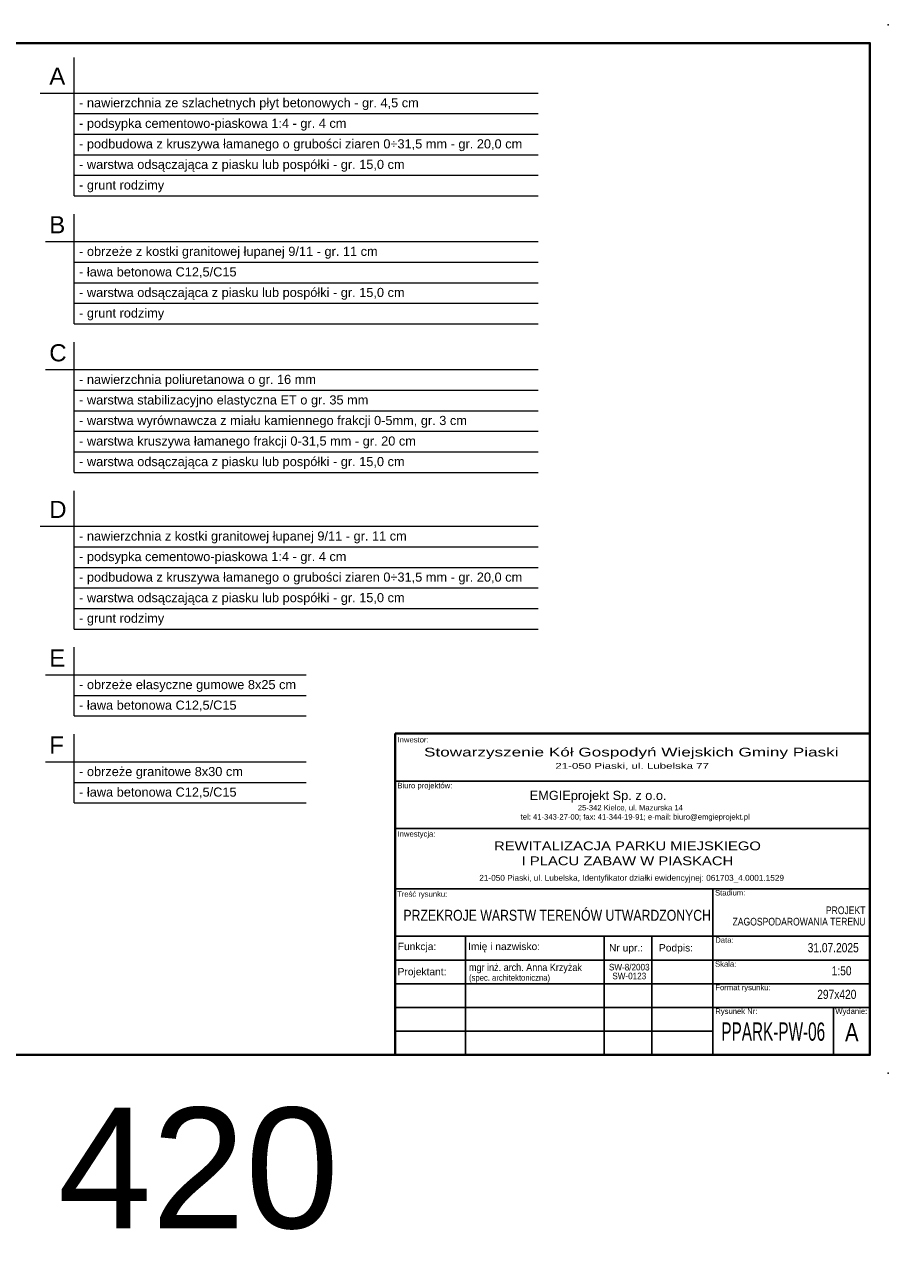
# Model space of a CAD drawing. Header units: millimetres. Extents: x 2269 to 3109, y 905 to 1684.
# Tile 2 of 2: x 2636 to 3109, y 1006 to 1684. Entities that reach past the tile are written whole.
import ezdxf

# ---------------------------------------------------------------- set-up
doc = ezdxf.new("R2010")
doc.units = ezdxf.units.MM
doc.layers.add('_EMGIE_opisy', color=4, linetype='Continuous')
doc.layers.add('G-Ramka', color=5, linetype='Continuous', lineweight=40)
doc.layers.add('G-Tabelka', color=7, linetype='Continuous', lineweight=5)
doc.styles.add('Arial-GG', font='arial.ttf')
doc.styles.add('GENERATED_STYLE_1', font='arial.ttf')
doc.styles.add('GENERATED_STYLE_8', font='swissek.ttf')
doc.dimstyles.new('S-1 do 10-GG', dxfattribs={"dimscale": 10, "dimtxt": 2.2, "dimasz": 2, "dimexe": 1, "dimexo": 2, "dimgap": 0.6, "dimtad": 1, "dimdec": 0, "dimrnd": 1, "dimtxsty": 'Arial-GG', "dimcen": 0, "dimclrd": 256, "dimclre": 256, "dimclrt": 7, "dimadec": 0, "dimazin": 0, "dimtfac": 1, "dimtdec": 0, "dimtix": 1, "dimtmove": 0, "dimatfit": 2, "dimfxl": 0, "dimlwd": 5, "dimlwe": 5, "dimarcsym": 0})

# ---------------------------------------------------------------- blocks, each defined once
blk = doc.blocks.new('*D10')
at = {"layer": 'Defpoints', "color": 0, "ltscale": 2}
for p in [(-10, 167.36), (410, 0), (410, -52)]:
    blk.add_point(p, dxfattribs=at)
at = {"layer": 'Defpoints', "color": 7, "ltscale": 2, "insert": (158.4, -26.15), "char_height": 33, "attachment_point": 5, "style": 'Arial-GG'}
blk.add_mtext('297 x 420', dxfattribs=at)
blk = doc.blocks.new('*U2')
at = {"layer": 'Defpoints', "ltscale": 0.8}
blk.add_point((405, 5), dxfattribs=at)
at = {"layer": 'Defpoints', "ltscale": 2}
blk.add_point((405, 5), dxfattribs=at)
at = {"layer": 'G-Ramka', "color": 0}
blk.add_lwpolyline([(25, 282), (25, 5), (405, 5), (405, 282)], close=True, dxfattribs=at)
at = {"layer": 'G-Tabelka'}
for p in [(410, 287), (410, 0)]:
    blk.add_point(p, dxfattribs=at)
at = {"layer": 'Defpoints', "ltscale": 2}
dim = blk.add_linear_dim(base=(410, -52), p1=(-10, 167.36), p2=(410, 0), dimstyle='S-1 do 10-GG', override={"dimscale": 15, "dimpost": '297 x <>', "dimse1": 1, "dimse2": 1, "dimsd1": 1, "dimsd2": 1}, dxfattribs=at)
dim.commit()
dim.dimension.update_dxf_attribs({"geometry": '*D10', "text_midpoint": (158.4, -52), "dimtype": 128})

msp = doc.modelspace()

# ---------------------------------------------------------------- linework, layer by layer
at = {"color": 7, "lineweight": 0}
for p, q in [((2663.36, 1590.82), (2663.36, 1666.57)), ((2644.74, 1647.07), (2917.36, 1647.07)), ((2663.36, 1635.82), (2917.36, 1635.82)), ((2663.36, 1624.57), (2917.36, 1624.57)), ((2663.36, 1624.57), (2917.36, 1624.57)), ((2663.36, 1613.32), (2917.36, 1613.32)), ((2663.36, 1602.07), (2917.36, 1602.07)), ((2663.36, 1590.82), (2917.36, 1590.82)), ((2663.36, 1520.72), (2663.36, 1580.82)), ((2647.65, 1565.72), (2917.36, 1565.72)), ((2663.36, 1554.47), (2917.36, 1554.47)), ((2663.36, 1543.22), (2917.36, 1543.22)), ((2663.36, 1543.22), (2917.36, 1543.22)), ((2663.36, 1531.97), (2917.36, 1531.97)), ((2663.36, 1520.72), (2917.36, 1520.72)), ((2663.36, 1439.38), (2663.36, 1510.72)), ((2647.65, 1495.63), (2917.36, 1495.63)), ((2663.36, 1484.38), (2917.36, 1484.38)), ((2663.36, 1473.13), (2917.36, 1473.13)), ((2663.36, 1473.13), (2917.36, 1473.13)), ((2663.36, 1461.88), (2917.36, 1461.88)), ((2663.36, 1450.63), (2917.36, 1450.63)), ((2663.36, 1439.38), (2917.36, 1439.38)), ((2663.36, 1353.63), (2663.36, 1429.38)), ((2644.74, 1409.88), (2917.36, 1409.88)), ((2663.36, 1398.63), (2917.36, 1398.63)), ((2663.36, 1387.38), (2917.36, 1387.38)), ((2663.36, 1387.38), (2917.36, 1387.38)), ((2663.36, 1376.13), (2917.36, 1376.13)), ((2663.36, 1364.88), (2917.36, 1364.88)), ((2663.36, 1353.63), (2917.36, 1353.63)), ((2663.36, 1306.04), (2663.36, 1343.63)), ((2647.65, 1328.54), (2790.36, 1328.54)), ((2663.36, 1317.29), (2790.36, 1317.29)), ((2663.36, 1306.04), (2790.36, 1306.04)), ((2663.36, 1306.04), (2790.36, 1306.04)), ((2663.36, 1258.44), (2663.36, 1296.04)), ((2647.65, 1280.94), (2790.36, 1280.94)), ((2663.36, 1269.69), (2790.36, 1269.69)), ((2663.36, 1258.44), (2790.36, 1258.44)), ((2663.36, 1258.44), (2790.36, 1258.44))]:
    msp.add_line(p, q, dxfattribs=at)
at = {"linetype": 'Continuous'}
for p, q in [((2839.05, 1270.39), (3099.05, 1270.39)), ((2839.05, 1270.39), (3099.05, 1270.39)), ((2839.05, 1244.39), (3099.05, 1244.39)), ((2839.05, 1211.44), (3099.05, 1211.44)), ((3013.05, 1211.44), (3013.05, 1120.44)), ((2839.05, 1185.44), (3099.05, 1185.44)), ((2877.55, 1120.44), (2877.55, 1185.44)), ((2953.47, 1185.44), (2953.47, 1120.44)), ((2979.55, 1185.44), (2979.55, 1120.44)), ((2839.05, 1172.44), (3013.05, 1172.44)), ((3013.05, 1172.44), (3099.05, 1172.44)), ((2839.05, 1159.44), (3013.05, 1159.44)), ((3013.05, 1159.44), (3099.05, 1159.44)), ((2839.05, 1146.44), (3013.05, 1146.44)), ((3013.05, 1146.44), (3099.05, 1146.44)), ((3079.05, 1120.44), (3079.05, 1146.44)), ((2839.05, 1133.44), (3013.05, 1133.44))]:
    msp.add_line(p, q, dxfattribs=at)
at = {"layer": 'G-Ramka'}
for p, q in [((2839.05, 1120.44), (2839.05, 1296.39)), ((2839.05, 1296.39), (3099.05, 1296.39))]:
    msp.add_line(p, q, dxfattribs=at)

# ---------------------------------------------------------------- block references
at = {"layer": 'G-Ramka', "xscale": 2, "yscale": 2, "zscale": 2}
msp.add_blockref('*U2', (2289.05, 1110.44), dxfattribs=at)

# ---------------------------------------------------------------- texts
at = {"color": 7, "style": 'Arial-GG'}
for s, p in [('A', (2649.77, 1651.62)), ('B', (2649.77, 1570.27)), ('C', (2649.77, 1500.18)), ('D', (2649.77, 1414.43)), ('E', (2649.77, 1333.08)), ('F', (2649.77, 1285.49))]:
    msp.add_text(s, height=9.38, dxfattribs=at).set_placement(p)
at = {"linetype": 'Continuous', "attachment_point": 7}
for s, insert, char_height, style in [('{Inwestor:}', (2840.44, 1291.51), 3, 'GENERATED_STYLE_1'), ('{\\W1.400000x;Stowarzyszenie Kół Gospodyń Wiejskich Gminy Piaski}', (2854.91, 1282.42), 4.8, 'GENERATED_STYLE_1'), ('{\\W1.400000x;21-050 Piaski, ul. Lubelska 77}', (2926.79, 1276.51), 3.2256, 'GENERATED_STYLE_1'), ('{Biuro projektów:}', (2840.36, 1265.53), 3, 'GENERATED_STYLE_1'), ('{EMGIEprojekt Sp. z o.o.}', (2912.77, 1258.56), 5, 'GENERATED_STYLE_8'), ('{25-342 Kielce, ul. Mazurska 14}', (2939.09, 1253.78), 3, 'GENERATED_STYLE_1'), ('{tel: 41-343-27-00; fax: 41-344-19-91; e-mail: biuro@emgieprojekt.pl}', (2907.83, 1248.4), 3, 'GENERATED_STYLE_1'), ('{Inwestycja:}', (2840.44, 1239.06), 3, 'GENERATED_STYLE_1'), ('{21-050 Piaski, ul. Lubelska, Identyfikator działki ewidencyjnej: 061703_4.0001.1529}', (2885.17, 1214.84), 3.2256, 'GENERATED_STYLE_1'), ('{Treść rysunku:}', (2840.15, 1206.16), 3, 'GENERATED_STYLE_1'), ('{Stadium:}', (3014.25, 1207.72), 3, 'GENERATED_STYLE_1'), ('{\\W0.8;PRZEKROJE WARSTW TERENÓW UTWARDZONYCH}', (2843.65, 1193.84), 6, 'GENERATED_STYLE_1'), ('{\\W0.800000x;PROJEKT}', (3074.94, 1197.5), 4.2, 'GENERATED_STYLE_1'), ('{\\W0.800000x;ZAGOSPODAROWANIA TERENU}', (3023.84, 1191.28), 4.2, 'GENERATED_STYLE_1'), ('{Funkcja:}', (2840.51, 1176.66), 4, 'GENERATED_STYLE_1'), ('{Imię i nazwisko:}', (2879.03, 1176.66), 4, 'GENERATED_STYLE_1'), ('{Nr upr.:}', (2956.2, 1175.91), 4, 'GENERATED_STYLE_1'), ('{Podpis:}', (2983.55, 1175.91), 4, 'GENERATED_STYLE_1'), ('{Data:}', (3014.38, 1181.83), 3, 'GENERATED_STYLE_1'), ('{\\W0.800000x;31.07.2025}', (3064.94, 1176.62), 5, 'GENERATED_STYLE_1'), ('{Projektant:}', (2840.48, 1162.85), 4, 'GENERATED_STYLE_1'), ('{\\W0.884580x;mgr inż. arch. Anna Krzyżak}', (2879.55, 1165.19), 4, 'GENERATED_STYLE_1'), ('{\\W0.884580x;SW-8/2003}', (2956.15, 1166.68), 3.6, 'GENERATED_STYLE_1'), ('{Skala:}', (3014.25, 1168.72), 3, 'GENERATED_STYLE_1'), ('{\\W0.8;1:50}', (3078.09, 1163.97), 5, 'GENERATED_STYLE_1'), ('{\\W0.884580x;(spec. architektoniczna)}', (2879.55, 1160.07), 3.4, 'GENERATED_STYLE_1'), ('{\\W0.884580x;SW-0123}', (2958.01, 1161.84), 3.6, 'GENERATED_STYLE_1'), ('{Format rysunku:}', (3014.4, 1155), 3, 'GENERATED_STYLE_1'), ('{\\W0.8;297x420}', (3070.19, 1151.06), 5, 'GENERATED_STYLE_1'), ('{Rysunek Nr:}', (3014.38, 1142), 3, 'GENERATED_STYLE_1'), ('{Wydanie:}', (3080.1, 1142), 3, 'GENERATED_STYLE_1'), ('{\\W0.800000x;A}', (3085.38, 1127.88), 10, 'GENERATED_STYLE_1')]:
    msp.add_mtext(s, dxfattribs=dict(at, insert=insert, char_height=char_height, style=style))
at = {"linetype": 'Continuous', "insert": (2966.28, 1224.23), "char_height": 4.842, "attachment_point": 8, "line_spacing_factor": 1.016084, "style": 'GENERATED_STYLE_1'}
msp.add_mtext('{\\W1.200000x;REWITALIZACJA PARKU MIEJSKIEGO \\PI PLACU ZABAW W PIASKACH}', dxfattribs=at)
at = {"linetype": 'Continuous', "insert": (3017.7, 1128.12), "char_height": 10, "width": 0.9615, "attachment_point": 7, "style": 'GENERATED_STYLE_1'}
msp.add_mtext('{\\W0.6;PPARK-PW-06}', dxfattribs=at)
at = {"layer": '_EMGIE_opisy', "color": 7, "linetype": 'Continuous', "lineweight": 0, "char_height": 5, "attachment_point": 1, "style": 'GENERATED_STYLE_1'}
for s, insert, width in [('- nawierzchnia ze szlachetnych płyt betonowych - gr. 4,5 cm', (2666.1, 1644.25), 186.5278), ('- podsypka cementowo-piaskowa 1:4 - gr. 4 cm', (2666.1, 1633), 223.8582), ('- podbudowa z kruszywa łamanego o grubości ziaren 0÷31,5 mm - gr. 20,0 cm', (2666.1, 1621.75), 255.9154), ('- warstwa odsączająca z piasku lub pospółki - gr. 15,0 cm', (2666.1, 1610.5), 248.5464), ('- grunt rodzimy', (2666.1, 1599.25), 248.5464), ('\\A1;- obrzeże z kostki granitowej łupanej 9/11 - gr. 11 cm', (2666.1, 1562.9), 216.1546), ('- ława betonowa C12,5/C15', (2666.1, 1551.65), 223.8582), ('- warstwa odsączająca z piasku lub pospółki - gr. 15,0 cm', (2666.1, 1540.4), 255.9154), ('- grunt rodzimy', (2666.1, 1529.15), 248.5464), ('\\A1;- nawierzchnia poliuretanowa o gr. 16 mm', (2666.1, 1492.81), 216.1546), ('- warstwa stabilizacyjno elastyczna ET o gr. 35 mm', (2666.1, 1481.56), 223.8582), ('- warstwa wyrównawcza z miału kamiennego frakcji 0-5mm, gr. 3 cm', (2666.1, 1470.31), 255.9154), ('- warstwa kruszywa łamanego frakcji 0-31,5 mm - gr. 20 cm', (2666.1, 1459.06), 248.5464), ('- warstwa odsączająca z piasku lub pospółki - gr. 15,0 cm', (2666.1, 1447.81), 248.5464), ('\\A1;- nawierzchnia z kostki granitowej łupanej 9/11 - gr. 11 cm', (2666.1, 1407.06), 293.565), ('- podsypka cementowo-piaskowa 1:4 - gr. 4 cm', (2666.1, 1395.81), 223.8582), ('- podbudowa z kruszywa łamanego o grubości ziaren 0÷31,5 mm - gr. 20,0 cm', (2666.1, 1384.56), 255.9154), ('- warstwa odsączająca z piasku lub pospółki - gr. 15,0 cm', (2666.1, 1373.31), 248.5464), ('- grunt rodzimy', (2666.1, 1362.06), 248.5464), ('\\A1;- obrzeże elasyczne gumowe 8x25 cm', (2666.1, 1325.72), 216.1546), ('- ława betonowa C12,5/C15 ', (2666.1, 1314.47), 223.8582), ('\\A1;- obrzeże granitowe 8x30 cm', (2666.1, 1278.12), 216.1546), ('- ława betonowa C12,5/C15 ', (2666.1, 1266.87), 223.8582)]:
    msp.add_mtext(s, dxfattribs=dict(at, insert=insert, width=width))

doc.saveas('drawing.dxf')
